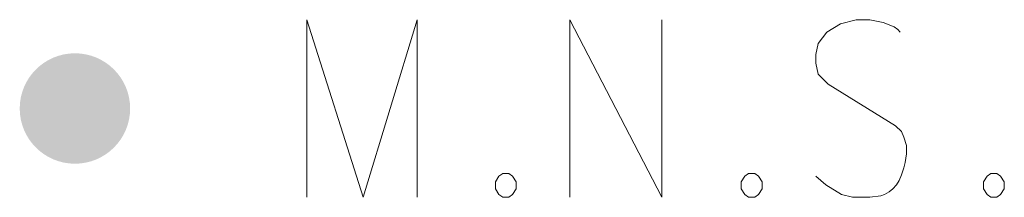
# Model space of a CAD drawing. Header units: feet. Extents: x 2474969 to 2485206, y 498780 to 500682.
# Tile 10 of 69: x 2475988.74 to 2475997.61, y 500001.16 to 500002.76. Entities that reach past the tile are written whole.
import ezdxf

# ---------------------------------------------------------------- set-up
doc = ezdxf.new("R2010")
doc.units = ezdxf.units.FT
doc.header["$MEASUREMENT"] = 0
doc.layers.add('SV_P_Control_Cells_Set', color=7, linetype='Continuous')

# ---------------------------------------------------------------- blocks, each defined once
blk = doc.blocks.new('MNAILS_7')
at = {"layer": 'SV_P_Control_Cells_Set', "linetype": 'Continuous', "lineweight": 0}
h = blk.add_hatch(color=7, dxfattribs=at)
edge = h.paths.add_edge_path()
edge.add_arc((0.00003, -0.00003), 0.02487, 0, 360)
at = {"layer": 'SV_P_Control_Cells_Set', "color": 7, "linetype": 'Continuous', "lineweight": 0, "flags": 128}
for points in [[(0.10452, -0.04003), (0.10452, 0.03997), (0.12987, -0.04003), (0.15412, 0.03997), (0.15412, -0.04003)], [(0.22302, -0.04003), (0.22302, 0.03997), (0.26436, -0.04003), (0.26436, 0.03997)], [(0.37183, 0.0343), (0.37073, 0.03556), (0.36907, 0.03682), (0.36411, 0.03871), (0.35805, 0.03997), (0.35364, 0.03997), (0.35199, 0.03997), (0.34482, 0.03808), (0.33876, 0.0343), (0.3349, 0.02926), (0.3338, 0.02422), (0.3338, 0.02044), (0.3349, 0.0154), (0.33931, 0.011), (0.36963, -0.0079), (0.37238, -0.01042), (0.37348, -0.01294), (0.37458, -0.01672), (0.37458, -0.0205), (0.37404, -0.02428), (0.37348, -0.0268), (0.37238, -0.02995), (0.37128, -0.03247), (0.37017, -0.03436), (0.36852, -0.03625), (0.36687, -0.03751), (0.36466, -0.03877), (0.36301, -0.03939), (0.35805, -0.04003), (0.35033, -0.04003), (0.34538, -0.03877), (0.33821, -0.03436), (0.3338, -0.03058)], [(0.19271, -0.02932), (0.19546, -0.02932), (0.19712, -0.03058), (0.19877, -0.0331), (0.19877, -0.03625), (0.19712, -0.03877), (0.19546, -0.04003), (0.19271, -0.04003), (0.19105, -0.03877), (0.18941, -0.03625), (0.18941, -0.0331), (0.19105, -0.03058), (0.19271, -0.02932)], [(0.30349, -0.02932), (0.30624, -0.02932), (0.3079, -0.03058), (0.30955, -0.0331), (0.30955, -0.03625), (0.3079, -0.03877), (0.30624, -0.04003), (0.30349, -0.04003), (0.30183, -0.03877), (0.30018, -0.03625), (0.30018, -0.0331), (0.30183, -0.03058), (0.30349, -0.02932)], [(0.41262, -0.02932), (0.41537, -0.02932), (0.41703, -0.03058), (0.41867, -0.0331), (0.41867, -0.03625), (0.41703, -0.03877), (0.41537, -0.04003), (0.41262, -0.04003), (0.41096, -0.03877), (0.40931, -0.03625), (0.40931, -0.0331), (0.41096, -0.03058), (0.41262, -0.02932)]]:
    blk.add_lwpolyline(points, dxfattribs=at)

msp = doc.modelspace()

# ---------------------------------------------------------------- block references
at = {"layer": 'SV_P_Control_Cells_Set', "color": 7, "linetype": 'Continuous', "lineweight": 0, "xscale": 20, "yscale": 20, "zscale": 20}
msp.add_blockref('MNAILS_7', (2475989.2383, 500001.9614, 1107.039), dxfattribs=at)

doc.saveas('drawing.dxf')
